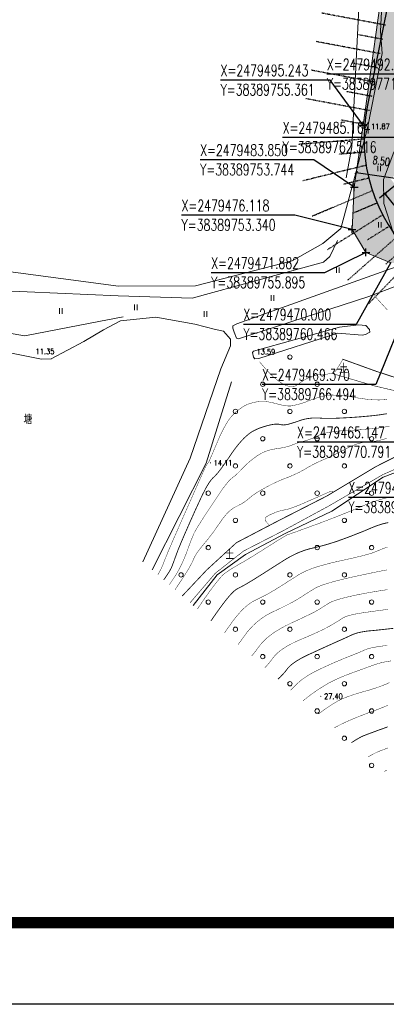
# Model space of a CAD drawing. Header units: millimetres. Extents: x 38389465 to 38395088, y 2473666 to 2480744.
# Tile 65 of 256: x 38389692 to 38389760, y 2479334 to 2479515. Entities that reach past the tile are written whole.
import ezdxf
from ezdxf.enums import TextEntityAlignment as Align

# ---------------------------------------------------------------- set-up
doc = ezdxf.new("R2010")
doc.units = ezdxf.units.MM
doc.header["$LTSCALE"] = 2
for name, pattern in [('CENTER2', [1.125, 0.75, -0.125, 0.125, -0.125]), ('DOTE', [2.42, 2, -0.2, 0.02, -0.2]), ('X2', [10, 8, -2])]:
    doc.linetypes.add(name, pattern=pattern)
doc.layers.get('0').update_dxf_attribs({"linetype": 'CONTINUOUS', "lineweight": 9})
doc.layers.get('Defpoints').update_dxf_attribs({"linetype": 'CONTINUOUS', "lineweight": 9})
for name, color, linetype in [('DIM_COOR', 3, 'CONTINUOUS'), ('GCD', 251, 'CONTINUOUS'), ('PUB_DIM', 3, 'CONTINUOUS'), ('PUB_TEXT', 7, 'CONTINUOUS'), ('PUB_TITLE', 4, 'CONTINUOUS'), ('w-场地台阶', 13, 'DOTE'), ('路面铺装', 143, 'CENTER2'), ('远期红线', 30, 'CONTINUOUS')]:
    doc.layers.add(name, color=color, linetype=linetype)
for name, color, linetype, lineweight in [('下沉式地面绿化', 80, 'CONTINUOUS', 9), ('地形图', 251, 'CONTINUOUS', 9), ('普通绿地填充', 114, 'CONTINUOUS', 9)]:
    doc.layers.add(name, color=color, linetype=linetype, lineweight=lineweight)
doc.styles.add('_TCH_DIM', font='SIMPLEX', dxfattribs={"bigfont": 'GBCBIG'})
doc.styles.add('_TCH_DIM_T3', font='SIMPLEX', dxfattribs={"width": 0.705882, "bigfont": 'GBCBIG'})
doc.styles.add('HZ', font='txt.shx', dxfattribs={"width": 0.8, "bigfont": 'hztxt.shx'})
doc.styles.add('正等线体', font='rs.shx', dxfattribs={"bigfont": 'hztxt.shx'})
doc.linetypes.add('10421', pattern='A,2,[150,AAA.SHX,S=1,R=0,X=0,Y=1],1e-11', length=2)
doc.linetypes.add('833', pattern='A,2,[150,AAA.SHX,S=0.8,R=0,X=0,Y=0.8],2,[150,AAA.SHX,S=2,R=0,X=0,Y=2],1e-11', length=4)
doc.dimstyles.new('_TCH_ARCH_M_M&&1', dxfattribs={"dimtxt": 1.4875, "dimasz": 0.5, "dimexe": 1.25, "dimexo": 1.5, "dimgap": 0.63125, "dimtad": 1, "dimzin": 0, "dimdsep": 46, "dimtxsty": '_TCH_DIM_T3', "dimblk": 'ARCHTICK', "dimcen": 0.09, "dimclrt": 7, "dimazin": 2, "dimtfac": 1, "dimtdec": 0, "dimtix": 1, "dimtmove": 2, "dimatfit": 3, "dimfxl": 0, "dimtolj": 1, "dimtzin": 0, "dimarcsym": 0})

# ---------------------------------------------------------------- blocks, each defined once
blk = doc.blocks.new('gc326')
blk.add_circle((0, 0), 0.8)
blk = doc.blocks.new('gc121')
for p, q in [((-0.5, -1), (-0.5, 1)), ((0.5, -1), (0.5, 1))]:
    blk.add_line(p, q)
blk = doc.blocks.new('GC200')
at = {"linetype": 'Continuous', "const_width": 0.2, "flags": 128}
blk.add_lwpolyline([(-0.1, 0, 1), (0.1, 0, 1)], format="xyb", close=True, dxfattribs=at)
blk = doc.blocks.new('D地块地形图')
at = {"layer": '地形图', "linetype": '10421', "flags": 128}
for points in [[(-507.93, -223.1), (-507.92, -223.06), (-508.21, -218.94), (-507.68, -208.14), (-507.68, -208.14), (-507.68, -208.14), (-508.67, -197.17), (-509.07, -196.51), (-512.8, -191.04), (-520.58, -182.78), (-526.69, -179.12), (-526.69, -179.12), (-528.67, -178.17), (-534.5, -175.61), (-539.74, -175.02), (-558.83, -172.49), (-558.83, -172.49), (-558.83, -172.49), (-560.33, -172.28), (-561.64, -172.29), (-562.94, -172.57), (-572.24, -177.33), (-577.76, -179.76), (-578.29, -180.14), (-578.98, -180.64), (-591.98, -192.62), (-592.42, -192.94), (-603.73, -197.62), (-614.41, -202.25), (-627.93, -206.77), (-644.42, -209.62)], [(-607.61, -268.05), (-607.15, -267.47), (-606.63, -265.64), (-607.32, -263.49), (-607.13, -263.08), (-577.48, -262.96), (-556.34, -265.77), (-542.18, -265.71), (-524.43, -261.16), (-518.79, -257.98), (-515.5, -255.19), (-512.77, -244.97), (-510.55, -236.46), (-507.92, -223.06)], [(-503.65, -223.8), (-503.64, -229.12), (-503.22, -236.67), (-505.75, -241.16), (-507.66, -246.22), (-507.59, -250.62), (-505.81, -256.13), (-501.06, -260.72)], [(-606.63, -265.64), (-592.68, -265.42), (-588.15, -266.26), (-578.76, -266.57), (-556.4, -267.54), (-542.81, -268.02), (-518.67, -261.38), (-517.52, -260.34), (-516.12, -257.39)], [(-555.47, -271.44), (-561.52, -272.58), (-573.54, -274.94), (-586.2, -272.76), (-597.39, -272.82), (-601.52, -273.34)], [(-551.89, -316.39), (-543.14, -297.4), (-537.53, -280.97), (-535.75, -276.74), (-535.75, -275.53), (-537.05, -274.08), (-538.51, -273.74), (-542.32, -272.77), (-549.46, -271.47), (-555.98, -272.15), (-559.06, -273.83), (-562.7, -275.98), (-568.67, -279.15), (-570.45, -279.22), (-587.61, -275.77), (-590.23, -275.73), (-597.6, -275.73), (-598.72, -275.76)], [(-550.15, -317.9), (-540.23, -298.28), (-535.55, -283.35)], [(-507.75, -300.87), (-502.39, -298.87), (-495.63, -296.6), (-488.7, -296.85), (-480.53, -297.63), (-473.68, -298.79), (-459.91, -298.4), (-451.05, -297.59), (-434.7, -301.5), (-424.08, -303.49), (-419.66, -303.78), (-416.16, -305.27), (-412.52, -308.92), (-407.38, -315.17), (-402.95, -320.71)], [(-542.63, -324.42), (-538.22, -318.81), (-532.98, -315.07), (-525.74, -311.2), (-517.15, -307.11), (-507.75, -300.87)]]:
    blk.add_lwpolyline(points, dxfattribs=at)
at = {"layer": '地形图', "linetype": '833', "flags": 128}
for points in [[(-501.06, -260.72), (-511.52, -264.43), (-534.58, -272.7), (-535.31, -273.08)], [(-535.31, -273.08), (-535.31, -273.52), (-535.11, -274.26), (-534.69, -275.34), (-534.28, -275.47), (-510.36, -267.66), (-499.49, -263.55)]]:
    blk.add_lwpolyline(points, dxfattribs=at)
at = {"layer": '地形图', "linetype": 'Continuous', "flags": 128}
for points, const_width in [([(-509.53, -267.34), (-508.59, -268.37), (-507.74, -269.3), (-506.98, -270.13)], 0.075), ([(-515.19, -279.15), (-515.18, -279.18), (-515.18, -279.23), (-515.2, -279.3), (-515.24, -279.39), (-515.3, -279.5), (-515.37, -279.63), (-515.46, -279.78), (-515.56, -279.96), (-515.67, -280.14), (-515.78, -280.32), (-515.89, -280.49), (-516, -280.67), (-516.11, -280.83), (-516.22, -281), (-516.32, -281.16), (-516.43, -281.32), (-516.56, -281.46), (-516.75, -281.59), (-516.99, -281.71), (-517.29, -281.8), (-517.64, -281.88), (-518.04, -281.94), (-518.5, -281.99), (-519.02, -282.02), (-519.56, -282.06), (-520.1, -282.16), (-520.64, -282.31), (-521.19, -282.51), (-521.74, -282.77), (-522.29, -283.07), (-522.84, -283.43), (-523.39, -283.84), (-523.98, -284.16), (-524.65, -284.24), (-525.41, -284.08), (-526.25, -283.68), (-527.17, -283.05), (-528.17, -282.17), (-529.25, -281.06), (-530.41, -279.7)], 0.075), ([(-516.67, -281.96), (-509.24, -284.13), (-501.47, -285.94), (-494.16, -289.14), (-487.52, -293.78)], 0.1), ([(-549.12, -318.78), (-549.11, -318.77), (-548.89, -318.4), (-548.68, -318.02), (-548.49, -317.65), (-548.32, -317.27), (-548.16, -316.89), (-548.01, -316.52), (-547.83, -316.03), (-547.55, -315.35), (-547.18, -314.45), (-546.71, -313.36), (-546.15, -312.05), (-545.49, -310.55), (-544.74, -308.83), (-543.89, -306.91), (-543.05, -305.02), (-542.32, -303.37), (-541.7, -301.96), (-541.18, -300.81), (-540.78, -299.9), (-540.48, -299.24), (-540.29, -298.83), (-540.21, -298.66), (-540.18, -298.62), (-540.15, -298.58), (-540.12, -298.54), (-540.09, -298.51), (-540.07, -298.47), (-540.04, -298.44), (-540.01, -298.41), (-539.98, -298.37), (-539.95, -298.34), (-539.92, -298.31), (-539.9, -298.27), (-539.87, -298.23), (-539.84, -298.19), (-539.81, -298.14), (-539.78, -298.09), (-539.74, -298.04), (-539.69, -297.93), (-539.59, -297.72), (-539.45, -297.39), (-539.26, -296.96), (-539.03, -296.43), (-538.76, -295.78), (-538.44, -295.03), (-538.07, -294.17), (-537.69, -293.29), (-537.31, -292.49), (-536.94, -291.77), (-536.57, -291.12), (-536.22, -290.54), (-535.86, -290.04), (-535.52, -289.62), (-535.18, -289.27), (-534.85, -288.97), (-534.53, -288.7), (-534.21, -288.45), (-533.91, -288.22), (-533.62, -288.02), (-533.34, -287.85), (-533.07, -287.7), (-532.8, -287.57), (-532.54, -287.46), (-532.27, -287.37), (-532, -287.28), (-531.71, -287.2), (-531.42, -287.13), (-531.13, -287.07), (-530.82, -287.02), (-530.51, -286.98), (-530.18, -286.95), (-529.83, -286.95), (-529.46, -286.97), (-529.07, -287.01), (-528.65, -287.07), (-528.22, -287.16), (-527.76, -287.26), (-527.27, -287.39), (-526.8, -287.52), (-526.36, -287.62), (-525.95, -287.7), (-525.57, -287.76), (-525.24, -287.79), (-524.93, -287.8), (-524.66, -287.79), (-524.42, -287.75), (-524.21, -287.7), (-524, -287.65), (-523.8, -287.6), (-523.61, -287.56), (-523.43, -287.51), (-523.25, -287.47), (-523.08, -287.42), (-522.93, -287.38), (-522.76, -287.33), (-522.58, -287.27), (-522.37, -287.21), (-522.14, -287.13), (-521.9, -287.04), (-521.63, -286.93), (-521.34, -286.82), (-521.03, -286.7), (-520.71, -286.58), (-520.39, -286.46), (-520.06, -286.35), (-519.72, -286.24), (-519.38, -286.14), (-519.04, -286.05), (-518.69, -285.96), (-518.33, -285.88), (-517.94, -285.81), (-517.47, -285.78), (-516.92, -285.78), (-516.3, -285.8), (-515.61, -285.86), (-514.84, -285.95), (-513.99, -286.06), (-513.07, -286.21), (-512.14, -286.36), (-511.28, -286.48), (-510.48, -286.58), (-509.75, -286.64), (-509.08, -286.68), (-508.47, -286.69), (-507.93, -286.67), (-507.46, -286.63), (-507.01, -286.56)], 0.075), ([(-548.04, -319.73), (-547.87, -319.5), (-547.69, -319.23), (-547.53, -318.99), (-547.37, -318.77), (-547.24, -318.57), (-547.11, -318.37), (-546.99, -318.17), (-546.87, -317.97), (-546.77, -317.77), (-546.66, -317.57), (-546.57, -317.36), (-546.48, -317.16), (-546.4, -316.95), (-546.32, -316.73), (-546.23, -316.5), (-546.14, -316.25), (-546.05, -315.99), (-545.95, -315.72), (-545.84, -315.43), (-545.74, -315.13), (-545.62, -314.82), (-545.48, -314.45), (-545.3, -313.98), (-545.06, -313.41), (-544.78, -312.74), (-544.45, -311.97), (-544.08, -311.1), (-543.65, -310.13), (-543.18, -309.05), (-542.7, -307.98), (-542.26, -306.99), (-541.85, -306.1), (-541.48, -305.31), (-541.15, -304.6), (-540.86, -303.99), (-540.59, -303.47), (-540.37, -303.04), (-540.17, -302.67), (-539.97, -302.34), (-539.78, -302.03), (-539.6, -301.76), (-539.43, -301.52), (-539.26, -301.3), (-539.1, -301.12), (-538.95, -300.97), (-538.8, -300.83), (-538.65, -300.68), (-538.49, -300.52), (-538.34, -300.35), (-538.18, -300.17), (-538.02, -299.98), (-537.86, -299.78), (-537.69, -299.57), (-537.52, -299.34), (-537.33, -299.09), (-537.13, -298.8), (-536.91, -298.49), (-536.67, -298.15), (-536.42, -297.79), (-536.15, -297.39), (-535.86, -296.97), (-535.57, -296.54), (-535.29, -296.13), (-535.01, -295.75), (-534.73, -295.38), (-534.46, -295.03), (-534.19, -294.7), (-533.92, -294.4), (-533.67, -294.11), (-533.41, -293.84), (-533.16, -293.59), (-532.9, -293.35), (-532.65, -293.14), (-532.4, -292.93), (-532.15, -292.75), (-531.91, -292.58), (-531.66, -292.43), (-531.4, -292.29), (-531.13, -292.16), (-530.83, -292.02), (-530.52, -291.89), (-530.18, -291.77), (-529.83, -291.65), (-529.45, -291.53), (-529.06, -291.42), (-528.67, -291.32), (-528.3, -291.24), (-527.97, -291.18), (-527.66, -291.14), (-527.38, -291.12), (-527.13, -291.12), (-526.9, -291.14), (-526.71, -291.18), (-526.52, -291.23), (-526.32, -291.25), (-526.11, -291.27), (-525.89, -291.26), (-525.66, -291.24), (-525.42, -291.2), (-525.17, -291.15), (-524.91, -291.08), (-524.64, -291), (-524.39, -290.92), (-524.14, -290.84), (-523.9, -290.77), (-523.67, -290.69), (-523.44, -290.61), (-523.22, -290.54), (-523.01, -290.46), (-522.8, -290.39), (-522.59, -290.32), (-522.37, -290.26), (-522.14, -290.21), (-521.9, -290.16), (-521.66, -290.12), (-521.42, -290.08), (-521.16, -290.05), (-520.91, -290.02), (-520.65, -290), (-520.4, -289.99), (-520.14, -289.99), (-519.88, -289.99), (-519.63, -290), (-519.37, -290.01), (-519.11, -290.03), (-518.82, -290.06), (-518.46, -290.07), (-518.03, -290.07), (-517.53, -290.07), (-516.96, -290.06), (-516.32, -290.04), (-515.61, -290.01), (-514.84, -289.97), (-514.04, -289.93), (-513.25, -289.88), (-512.49, -289.82), (-511.75, -289.77), (-511.03, -289.7), (-510.32, -289.64), (-509.64, -289.57), (-508.98, -289.49), (-508.33, -289.41), (-507.68, -289.31), (-507.05, -289.21)], 0.15), ([(-546.99, -320.63), (-546.73, -320.24), (-546.37, -319.7), (-546, -319.14), (-545.65, -318.57), (-545.32, -318), (-545.01, -317.42), (-544.72, -316.83), (-544.45, -316.23), (-544.19, -315.63), (-543.95, -315.03), (-543.74, -314.45), (-543.55, -313.95), (-543.39, -313.51), (-543.25, -313.14), (-543.14, -312.84), (-543.05, -312.6), (-542.99, -312.44), (-542.95, -312.34), (-542.92, -312.27), (-542.89, -312.17), (-542.84, -312.06), (-542.78, -311.92), (-542.72, -311.77), (-542.64, -311.6), (-542.56, -311.41), (-542.47, -311.19), (-542.34, -310.93), (-542.14, -310.57), (-541.88, -310.13), (-541.56, -309.61), (-541.17, -308.99), (-540.72, -308.29), (-540.2, -307.5), (-539.62, -306.63), (-539.05, -305.77), (-538.55, -305.02), (-538.13, -304.39), (-537.78, -303.87), (-537.51, -303.46), (-537.31, -303.17), (-537.19, -302.99), (-537.15, -302.93), (-537.13, -302.91), (-537.1, -302.86), (-537.04, -302.8), (-536.97, -302.7), (-536.88, -302.59), (-536.77, -302.45), (-536.65, -302.28), (-536.5, -302.09), (-536.35, -301.9), (-536.19, -301.71), (-536.03, -301.54), (-535.87, -301.37), (-535.71, -301.22), (-535.55, -301.08), (-535.39, -300.94), (-535.23, -300.82), (-535.06, -300.69), (-534.88, -300.55), (-534.69, -300.38), (-534.49, -300.2), (-534.28, -300), (-534.06, -299.77), (-533.83, -299.53), (-533.59, -299.28), (-533.34, -299.01), (-533.06, -298.74), (-532.77, -298.46), (-532.47, -298.19), (-532.14, -297.91), (-531.79, -297.63), (-531.43, -297.35), (-531.05, -297.07), (-530.65, -296.8), (-530.24, -296.56), (-529.82, -296.34), (-529.38, -296.15), (-528.93, -295.99), (-528.46, -295.85), (-527.98, -295.75), (-527.49, -295.66), (-527.01, -295.59), (-526.56, -295.52), (-526.14, -295.44), (-525.75, -295.36), (-525.4, -295.27), (-525.08, -295.18), (-524.79, -295.09), (-524.53, -294.99), (-524.29, -294.89), (-524.03, -294.79), (-523.76, -294.7), (-523.47, -294.6), (-523.17, -294.5), (-522.85, -294.41), (-522.52, -294.31), (-522.18, -294.22), (-521.83, -294.12), (-521.49, -294.01), (-521.15, -293.89), (-520.81, -293.77), (-520.48, -293.63), (-520.16, -293.48), (-519.84, -293.33), (-519.52, -293.16), (-519.15, -293), (-518.67, -292.85), (-518.08, -292.71), (-517.38, -292.59), (-516.57, -292.48), (-515.65, -292.38), (-514.62, -292.3), (-513.48, -292.23), (-512.32, -292.17), (-511.25, -292.1), (-510.26, -292.01), (-509.35, -291.93), (-508.53, -291.83), (-507.78, -291.72), (-507.12, -291.61), (-506.54, -291.48)], 0.075), ([(-507.09, -293.73), (-507.49, -293.85), (-507.88, -293.96), (-508.29, -294.07), (-508.69, -294.16), (-509.1, -294.24), (-509.51, -294.31), (-509.92, -294.36), (-510.34, -294.4), (-510.76, -294.43), (-511.19, -294.46), (-511.63, -294.53), (-512.08, -294.64), (-512.55, -294.77), (-513.03, -294.94), (-513.52, -295.14), (-514.02, -295.38), (-514.53, -295.64), (-515.05, -295.92), (-515.56, -296.19), (-516.07, -296.44), (-516.57, -296.69), (-517.07, -296.93), (-517.56, -297.15), (-518.04, -297.37), (-518.52, -297.58), (-519, -297.78), (-519.46, -297.99), (-519.91, -298.2), (-520.36, -298.42), (-520.79, -298.65), (-521.22, -298.88), (-521.64, -299.11), (-522.04, -299.35), (-522.45, -299.59), (-522.87, -299.82), (-523.3, -300.04), (-523.74, -300.25), (-524.19, -300.46), (-524.65, -300.66), (-525.11, -300.85), (-525.59, -301.04), (-526.08, -301.22), (-526.56, -301.42), (-527.04, -301.63), (-527.53, -301.85), (-528.01, -302.08), (-528.49, -302.32), (-528.97, -302.57), (-529.45, -302.84), (-529.91, -303.1), (-530.34, -303.35), (-530.73, -303.58), (-531.08, -303.8), (-531.39, -304.01), (-531.67, -304.2), (-531.91, -304.38), (-532.11, -304.54), (-532.28, -304.69), (-532.45, -304.83), (-532.6, -304.95), (-532.74, -305.07), (-532.87, -305.17), (-532.99, -305.26), (-533.1, -305.35), (-533.19, -305.41), (-533.29, -305.48), (-533.43, -305.57), (-533.6, -305.66), (-533.79, -305.77), (-534.02, -305.9), (-534.28, -306.04), (-534.57, -306.19), (-534.9, -306.35), (-535.24, -306.54), (-535.58, -306.78), (-535.92, -307.06), (-536.27, -307.39), (-536.61, -307.77), (-536.96, -308.19), (-537.32, -308.65), (-537.67, -309.17), (-538.03, -309.69), (-538.39, -310.21), (-538.75, -310.72), (-539.12, -311.22), (-539.5, -311.71), (-539.87, -312.2), (-540.26, -312.67), (-540.64, -313.13), (-541.01, -313.58), (-541.35, -314), (-541.65, -314.4), (-541.91, -314.77), (-542.14, -315.13), (-542.33, -315.46), (-542.48, -315.77), (-542.6, -316.05), (-542.73, -316.35), (-542.9, -316.71), (-543.13, -317.12), (-543.4, -317.59), (-543.72, -318.12), (-544.08, -318.7), (-544.5, -319.34), (-544.96, -320.04), (-545.42, -320.73), (-545.82, -321.36), (-545.94, -321.55)], 0.075), ([(-543.19, -323.93), (-538.54, -318.5), (-533.37, -314.43), (-525.98, -310.64), (-517.72, -306.16), (-507.82, -300.41), (-502.42, -298.03), (-495.45, -296.23), (-488.2, -296.37), (-480.57, -297.12), (-472.44, -297.49), (-460.67, -296.97), (-451.02, -296.58), (-434.68, -299.8), (-423.98, -301.81), (-415.05, -303.99)], 0.1), ([(-516.85, -303.64), (-516.91, -303.58), (-516.97, -303.52), (-517.04, -303.48), (-517.11, -303.46), (-517.19, -303.45), (-517.28, -303.45), (-517.37, -303.47), (-517.46, -303.5), (-517.57, -303.55), (-517.71, -303.61), (-517.88, -303.68), (-518.08, -303.77), (-518.3, -303.86), (-518.55, -303.97), (-518.83, -304.1), (-519.14, -304.24), (-519.47, -304.39), (-519.83, -304.55), (-520.23, -304.72), (-520.65, -304.91), (-521.1, -305.1), (-521.58, -305.31), (-522.08, -305.53), (-522.62, -305.76), (-523.15, -305.99), (-523.64, -306.19), (-524.1, -306.36), (-524.51, -306.51), (-524.89, -306.64), (-525.24, -306.74), (-525.54, -306.82), (-525.8, -306.87), (-526.05, -306.91), (-526.29, -306.96), (-526.52, -307.01), (-526.75, -307.08), (-526.98, -307.14), (-527.2, -307.22), (-527.42, -307.3), (-527.63, -307.38), (-527.83, -307.47), (-528.02, -307.55), (-528.18, -307.62), (-528.32, -307.68), (-528.45, -307.74), (-528.56, -307.79), (-528.64, -307.84), (-528.71, -307.88), (-528.77, -307.91), (-528.83, -307.95), (-528.89, -307.99), (-528.95, -308.02), (-529.02, -308.06), (-529.08, -308.1), (-529.15, -308.14), (-529.22, -308.17), (-529.28, -308.21), (-529.33, -308.26), (-529.37, -308.32), (-529.4, -308.38), (-529.42, -308.44), (-529.42, -308.51), (-529.42, -308.59), (-529.4, -308.68), (-529.37, -308.77), (-529.32, -308.87), (-529.26, -308.97), (-529.18, -309.08), (-529.09, -309.19), (-528.98, -309.3), (-528.86, -309.43), (-528.71, -309.55)], 0.075), ([(-506.38, -304.52), (-507.14, -304.68), (-507.96, -304.88), (-508.83, -305.15), (-509.76, -305.47), (-510.74, -305.84), (-511.78, -306.27), (-512.85, -306.72), (-513.93, -307.17), (-515.02, -307.61), (-516.11, -308.05), (-517.21, -308.48), (-518.32, -308.9), (-519.43, -309.32), (-520.56, -309.74), (-521.62, -310.12), (-522.54, -310.46), (-523.34, -310.75), (-524, -310.99), (-524.52, -311.17), (-524.92, -311.31), (-525.17, -311.4), (-525.3, -311.44), (-525.41, -311.48), (-525.61, -311.59), (-525.9, -311.76), (-526.29, -312), (-526.78, -312.3), (-527.36, -312.66), (-528.04, -313.09), (-528.81, -313.58), (-529.61, -314.08), (-530.35, -314.56), (-531.06, -314.99), (-531.71, -315.4), (-532.32, -315.77), (-532.88, -316.1), (-533.39, -316.4), (-533.86, -316.67), (-534.3, -316.92), (-534.71, -317.16), (-535.1, -317.39), (-535.47, -317.62), (-535.82, -317.84), (-536.15, -318.05), (-536.45, -318.26), (-536.74, -318.46), (-537.05, -318.72), (-537.42, -319.1), (-537.86, -319.6), (-538.37, -320.23), (-538.95, -320.97), (-539.59, -321.84), (-540.3, -322.83), (-541.07, -323.94), (-541.83, -325.04), (-541.86, -325.08)], 0.075), ([(-506.76, -309.2), (-507.35, -309.32), (-507.94, -309.47), (-508.56, -309.67), (-509.19, -309.89), (-509.83, -310.15), (-510.49, -310.43), (-511.15, -310.71), (-511.82, -310.98), (-512.49, -311.24), (-513.16, -311.51), (-513.84, -311.77), (-514.53, -312.03), (-515.22, -312.28), (-515.91, -312.53), (-516.6, -312.76), (-517.28, -312.98), (-517.96, -313.19), (-518.64, -313.38), (-519.32, -313.56), (-519.99, -313.73), (-520.66, -313.88), (-521.33, -314.04), (-522, -314.24), (-522.67, -314.48), (-523.35, -314.75), (-524.02, -315.06), (-524.69, -315.4), (-525.37, -315.78), (-526.04, -316.19), (-526.71, -316.62), (-527.37, -317.04), (-528.01, -317.44), (-528.63, -317.84), (-529.24, -318.23), (-529.83, -318.61), (-530.41, -318.97), (-530.98, -319.33), (-531.52, -319.67), (-532.03, -319.98), (-532.51, -320.27), (-532.95, -320.53), (-533.37, -320.76), (-533.75, -320.97), (-534.1, -321.15), (-534.41, -321.3), (-534.74, -321.5), (-535.12, -321.8), (-535.55, -322.22), (-536.03, -322.75), (-536.56, -323.39), (-537.14, -324.14), (-537.78, -325.01), (-538.47, -325.98), (-539.15, -326.96), (-539.36, -327.26)], 0.15), ([(-506.96, -313.73), (-507.18, -313.79), (-507.41, -313.86), (-507.65, -313.94), (-507.88, -314.04), (-508.13, -314.14), (-508.37, -314.24), (-508.62, -314.34), (-508.87, -314.44), (-509.12, -314.54), (-509.37, -314.64), (-509.62, -314.73), (-509.88, -314.83), (-510.2, -314.93), (-510.65, -315.06), (-511.22, -315.21), (-511.93, -315.39), (-512.76, -315.59), (-513.72, -315.81), (-514.81, -316.05), (-516.02, -316.32), (-517.26, -316.61), (-518.4, -316.9), (-519.44, -317.2), (-520.4, -317.5), (-521.26, -317.82), (-522.02, -318.14), (-522.7, -318.47), (-523.28, -318.8), (-523.81, -319.14), (-524.32, -319.47), (-524.83, -319.79), (-525.32, -320.1), (-525.8, -320.41), (-526.27, -320.71), (-526.73, -321), (-527.17, -321.28), (-527.62, -321.56), (-528.08, -321.83), (-528.56, -322.11), (-529.05, -322.38), (-529.56, -322.64), (-530.08, -322.91), (-530.61, -323.17), (-531.16, -323.43), (-531.73, -323.73), (-532.29, -324.1), (-532.87, -324.56), (-533.45, -325.09), (-534.05, -325.71), (-534.64, -326.4), (-535.25, -327.17), (-535.86, -328.03), (-536.46, -328.88), (-536.86, -329.42)], 0.075), ([(-507.1, -317.9), (-507.79, -318.03), (-508.61, -318.19), (-509.57, -318.39), (-510.66, -318.62), (-511.89, -318.88), (-513.25, -319.17), (-514.61, -319.48), (-515.84, -319.78), (-516.94, -320.07), (-517.91, -320.36), (-518.76, -320.63), (-519.47, -320.9), (-520.06, -321.16), (-520.51, -321.42), (-520.9, -321.66), (-521.28, -321.9), (-521.65, -322.14), (-522.01, -322.37), (-522.36, -322.59), (-522.7, -322.81), (-523.04, -323.02), (-523.37, -323.23), (-523.72, -323.45), (-524.13, -323.68), (-524.61, -323.94), (-525.15, -324.22), (-525.75, -324.52), (-526.41, -324.85), (-527.13, -325.19), (-527.92, -325.56), (-528.71, -325.96), (-529.47, -326.4), (-530.19, -326.9), (-530.88, -327.44), (-531.53, -328.03), (-532.14, -328.66), (-532.72, -329.34), (-533.25, -330.07), (-533.78, -330.81), (-534.31, -331.51), (-534.37, -331.59)], 0.075), ([(-506.97, -321.52), (-508.1, -321.69), (-509.19, -321.86), (-510.23, -322.04), (-511.24, -322.22), (-512.21, -322.41), (-513.13, -322.6), (-514, -322.8), (-514.78, -322.99), (-515.48, -323.17), (-516.1, -323.36), (-516.63, -323.53), (-517.08, -323.7), (-517.46, -323.87), (-517.75, -324.03), (-517.99, -324.19), (-518.23, -324.34), (-518.47, -324.49), (-518.7, -324.63), (-518.92, -324.78), (-519.14, -324.92), (-519.35, -325.05), (-519.56, -325.18), (-519.82, -325.33), (-520.18, -325.53), (-520.66, -325.78), (-521.24, -326.07), (-521.94, -326.4), (-522.74, -326.78), (-523.65, -327.21), (-524.67, -327.68), (-525.7, -328.19), (-526.65, -328.7), (-527.52, -329.23), (-528.31, -329.78), (-529.01, -330.34), (-529.64, -330.92), (-530.18, -331.51), (-530.65, -332.12), (-531.09, -332.73), (-531.58, -333.35), (-531.9, -333.73)], 0.075), ([(-506.84, -325.13), (-508.41, -325.34), (-509.76, -325.52), (-510.89, -325.68), (-511.82, -325.82), (-512.52, -325.94), (-513.02, -326.03), (-513.38, -326.12), (-513.72, -326.2), (-514.01, -326.28), (-514.28, -326.35), (-514.51, -326.43), (-514.7, -326.5), (-514.86, -326.57), (-514.98, -326.64), (-515.11, -326.72), (-515.28, -326.83), (-515.49, -326.96), (-515.74, -327.11), (-516.03, -327.29), (-516.37, -327.49), (-516.75, -327.72), (-517.17, -327.97), (-517.64, -328.25), (-518.19, -328.54), (-518.79, -328.85), (-519.47, -329.18), (-520.21, -329.52), (-521.02, -329.88), (-521.89, -330.26), (-522.84, -330.65), (-523.77, -331.06), (-524.62, -331.48), (-525.4, -331.9), (-526.09, -332.34), (-526.7, -332.78), (-527.23, -333.23), (-527.68, -333.69), (-528.04, -334.16), (-528.41, -334.65), (-528.85, -335.19), (-529.36, -335.76), (-529.45, -335.85)], 0.075), ([(-505.88, -328.63), (-507.19, -328.77), (-508.29, -328.89), (-509.19, -328.99), (-509.87, -329.05), (-510.44, -329.1), (-510.97, -329.17), (-511.47, -329.25), (-511.94, -329.34), (-512.36, -329.44), (-512.76, -329.55), (-513.12, -329.68), (-513.45, -329.82), (-513.76, -329.96), (-514.1, -330.12), (-514.45, -330.28), (-514.83, -330.45), (-515.22, -330.63), (-515.63, -330.81), (-516.06, -331), (-516.51, -331.2), (-516.99, -331.42), (-517.5, -331.65), (-518.06, -331.9), (-518.65, -332.17), (-519.29, -332.46), (-519.96, -332.77), (-520.67, -333.1), (-521.43, -333.44), (-522.16, -333.8), (-522.84, -334.15), (-523.44, -334.5), (-523.97, -334.85), (-524.44, -335.19), (-524.84, -335.53), (-525.17, -335.87), (-525.44, -336.21), (-525.72, -336.58), (-526.12, -337.03), (-526.62, -337.55), (-527.03, -337.95)], 0.15), ([(-506.96, -331.75), (-508.4, -331.94), (-509.54, -332.13), (-510.36, -332.31), (-510.88, -332.48), (-511.25, -332.65), (-511.62, -332.82), (-512.01, -332.99), (-512.41, -333.16), (-512.82, -333.32), (-513.24, -333.49), (-513.67, -333.66), (-514.11, -333.83), (-514.58, -334.02), (-515.09, -334.22), (-515.64, -334.46), (-516.25, -334.71), (-516.89, -334.99), (-517.58, -335.3), (-518.31, -335.63), (-519.09, -335.99), (-519.86, -336.36), (-520.58, -336.73), (-521.24, -337.11), (-521.85, -337.48), (-522.4, -337.85), (-522.89, -338.23), (-523.33, -338.61), (-523.72, -338.99), (-524.1, -339.38), (-524.55, -339.81), (-524.72, -339.96)], 0.075), ([(-506.31, -334.6), (-507.36, -334.78), (-508.21, -334.97), (-508.86, -335.15), (-509.42, -335.35), (-510, -335.55), (-510.6, -335.77), (-511.21, -335.99), (-511.84, -336.22), (-512.49, -336.45), (-513.15, -336.7), (-513.84, -336.95), (-514.51, -337.21), (-515.16, -337.47), (-515.77, -337.73), (-516.35, -337.99), (-516.9, -338.25), (-517.41, -338.51), (-517.89, -338.77), (-518.34, -339.03), (-518.77, -339.29), (-519.2, -339.56), (-519.61, -339.83), (-520.03, -340.11), (-520.43, -340.39), (-520.83, -340.68), (-521.23, -340.97), (-521.62, -341.27), (-522.02, -341.59), (-522.45, -341.92)], 0.075), ([(-506.59, -338.59), (-507.17, -338.86), (-507.82, -339.12), (-508.52, -339.38), (-509.28, -339.64), (-510.11, -339.9), (-510.99, -340.15), (-511.87, -340.4), (-512.69, -340.65), (-513.43, -340.89), (-514.12, -341.13), (-514.73, -341.36), (-515.28, -341.59), (-515.76, -341.82), (-516.18, -342.04), (-516.58, -342.27), (-517.01, -342.54), (-517.48, -342.85), (-517.99, -343.19), (-518.53, -343.56), (-519.11, -343.97), (-519.64, -344.36)], 0.075), ([(-506.83, -342.74), (-507.69, -343.09), (-508.59, -343.45), (-509.55, -343.81), (-510.51, -344.16), (-511.42, -344.51), (-512.28, -344.85), (-513.1, -345.18), (-513.87, -345.51), (-514.59, -345.83), (-515.27, -346.15), (-515.89, -346.46), (-516.52, -346.78), (-516.72, -346.89)], 0.075), ([(-506.9, -346.71), (-507.63, -346.98), (-508.31, -347.22), (-508.94, -347.45), (-509.52, -347.67), (-510.05, -347.86), (-510.53, -348.04), (-510.96, -348.21), (-511.34, -348.35), (-511.75, -348.54), (-512.27, -348.82), (-512.89, -349.19), (-513.57, -349.63)], 0.15), ([(-506.83, -350.57), (-507.33, -350.76), (-507.83, -350.95), (-508.32, -351.14), (-508.84, -351.35), (-509.39, -351.62), (-509.97, -351.93), (-510.54, -352.26)], 0.075), ([(-507.05, -354.67), (-507.5, -354.89)], 0.075)]:
    blk.add_lwpolyline(points, dxfattribs=dict(at, const_width=const_width))
at = {"layer": '地形图', "linetype": '10421', "flags": 128}
blk.add_lwpolyline([(-531.51, -278.82), (-531.7, -277.97), (-531.56, -277.71), (-515.72, -273.3), (-512.23, -272.91), (-510.89, -273), (-510.21, -273.76), (-510.2, -274.23), (-511, -274.68), (-511.59, -274.76), (-516.04, -274.43), (-530.59, -279.05), (-531.32, -279.12)], close=True, dxfattribs=at)
at = {"layer": '地形图', "linetype": 'X2', "const_width": 0.15, "flags": 128}
for points in [[(-481.31, -294.65), (-485.5, -292.23), (-494.13, -286.99), (-499.94, -284.38), (-508.96, -281.44), (-515.21, -279.18)], [(-487.52, -293.78), (-495.88, -294.62), (-502.41, -295.58), (-509.08, -298.93), (-518.03, -304.3), (-527.37, -309.07), (-534.67, -312.89), (-540.12, -317.89), (-544.63, -322.69)]]:
    blk.add_lwpolyline(points, dxfattribs=at)
at = {"layer": '地形图', "linetype": 'Continuous'}
ref = blk.add_blockref('GC200', (-510.55, -236.46), dxfattribs=dict(at, xscale=0.5, yscale=0.5, zscale=0.5))
ref.add_attrib('height', '11.87', dxfattribs={"layer": 'GCD', "linetype": 'Continuous', "height": 1, "style": '正等线体', "width": 0.8}).set_placement((-509.95, -236.46), align=Align.MIDDLE_LEFT)
at = {"layer": '地形图', "linetype": 'Continuous', "xscale": 0.5, "yscale": 0.5}
for name, p in [('gc121', (-508.46, -244.17)), ('gc121', (-508.35, -254.53)), ('gc121', (-516.07, -262.86)), ('gc121', (-528.05, -267.97)), ('gc121', (-553.16, -269.67)), ('gc121', (-566.9, -270.34)), ('gc121', (-540.36, -270.91)), ('gc326', (-524.85, -278.8)), ('gc326', (-529.85, -283.8)), ('gc326', (-519.85, -283.8)), ('gc326', (-534.85, -288.8)), ('gc326', (-524.85, -288.8)), ('gc326', (-514.85, -288.8)), ('gc326', (-529.85, -293.8)), ('gc326', (-519.85, -293.8)), ('gc326', (-509.85, -293.8)), ('gc326', (-534.85, -298.8)), ('gc326', (-524.85, -298.8)), ('gc326', (-514.85, -298.8)), ('gc326', (-539.85, -303.8)), ('gc326', (-529.85, -303.8)), ('gc326', (-519.85, -303.8)), ('gc326', (-509.85, -303.8)), ('gc326', (-534.85, -308.8)), ('gc326', (-514.85, -308.8)), ('gc326', (-539.85, -313.8)), ('gc326', (-519.85, -313.8)), ('gc326', (-509.85, -313.8)), ('gc326', (-544.85, -318.8)), ('gc326', (-534.85, -318.8)), ('gc326', (-524.85, -318.8)), ('gc326', (-514.85, -318.8)), ('gc326', (-539.85, -323.8)), ('gc326', (-529.85, -323.8)), ('gc326', (-519.85, -323.8)), ('gc326', (-509.85, -323.8)), ('gc326', (-534.85, -328.8)), ('gc326', (-524.85, -328.8)), ('gc326', (-514.85, -328.8)), ('gc326', (-529.85, -333.8)), ('gc326', (-519.85, -333.8)), ('gc326', (-509.85, -333.8)), ('gc326', (-524.85, -338.8)), ('gc326', (-514.85, -338.8)), ('gc326', (-519.85, -343.8)), ('gc326', (-509.85, -343.8)), ('gc326', (-514.85, -348.8)), ('gc326', (-509.85, -353.8))]:
    blk.add_blockref(name, p, dxfattribs=at)
at = {"layer": '地形图', "linetype": 'Continuous'}
ref = blk.add_blockref('GC200', (-568.67, -279.15), dxfattribs=dict(at, xscale=0.5, yscale=0.5, zscale=0.5))
ref.add_attrib('height', '11.35', dxfattribs={"layer": 'GCD', "linetype": 'Continuous', "height": 1, "style": '正等线体', "width": 0.8}).set_placement((-571.54, -277.77), align=Align.MIDDLE_LEFT)
ref = blk.add_blockref('GC200', (-531.32, -279.12), dxfattribs=dict(at, xscale=0.5, yscale=0.5, zscale=0.5))
ref.add_attrib('height', '13.59', dxfattribs={"layer": 'GCD', "linetype": 'Continuous', "height": 1, "style": '正等线体', "width": 0.8}).set_placement((-530.98, -277.84), align=Align.MIDDLE_LEFT)
ref = blk.add_blockref('GC200', (-539.45, -298.23), dxfattribs=dict(at, xscale=0.5, yscale=0.5, zscale=0.5))
ref.add_attrib('height', '14.11', dxfattribs={"layer": 'GCD', "linetype": 'Continuous', "height": 1, "style": '正等线体', "width": 0.8}).set_placement((-538.85, -298.23), align=Align.MIDDLE_LEFT)
ref = blk.add_blockref('GC200', (-519.18, -341.11), dxfattribs=dict(at, xscale=0.5, yscale=0.5, zscale=0.5))
ref.add_attrib('height', '27.40', dxfattribs={"layer": 'GCD', "linetype": 'Continuous', "height": 1, "style": '正等线体', "width": 0.8}).set_placement((-518.58, -341.11), align=Align.MIDDLE_LEFT)
at = {"layer": '地形图', "linetype": 'Continuous', "style": 'HZ', "width": 0.8}
for p in [(-514.98, -280.81), (-535.89, -315)]:
    blk.add_text('土', height=1.5, dxfattribs=at).set_placement(p, align=Align.MIDDLE)
blk.add_text('塘', height=1.5, rotation=359.9998, dxfattribs=at).set_placement((-572.97, -290.13), align=Align.MIDDLE)
blk = doc.blocks.new('地形图')
at = {"layer": '地形图', "color": 251, "linetype": '10421', "flags": 128}
blk.add_lwpolyline([(38389752.25, 2479485.58), (38389753.29, 2479491.26), (38389755.07, 2479526.49), (38389754.31, 2479534.54), (38389749.14, 2479538.77), (38389743.97, 2479541.27), (38389726.88, 2479545.62), (38389708.45, 2479549.42), (38389688.99, 2479543.22), (38389670.98, 2479529.27), (38389653.68, 2479523.94), (38389628.07, 2479516.96), (38389618.25, 2479516.69)], dxfattribs=at)
blk = doc.blocks.new('$LinePat$填挖边坡')
at = {"color": 0}
for p, q in [((0, 0), (0, -1500)), ((300, 0), (300, -600))]:
    blk.add_line(p, q, dxfattribs=at)
at = {"layer": 'Defpoints', "color": 0}
blk.add_point((600, 0), dxfattribs=at)
blk = doc.blocks.new('dfgdfg221')
at = {"layer": 'w-场地台阶', "linetype": 'ByBlock', "flags": 128}
blk.add_lwpolyline([(-144.63, -16.31), (-153.84, -62.17, 0.255774), (-145.26, -89.67), (-135.37, -99.22, 0.290293), (-119.63, -102.45), (-106.62, -97.51, -0.187554), (-100.09, -97.56), (-74.21, -107.87, 0.100989), (-68.31, -108.93), (-49.02, -108.47, -0.11174), (-42.53, -109.78), (-15.54, -121.88, 0.125007), (-8.27, -123.15), (14.26, -121.44, 0.081333), (18.97, -120.29), (89.62, -90.38, 0.094304), (94.28, -87.27), (94.29, -87.26)], format="xyb", dxfattribs=at)
at = {"layer": 'w-场地台阶', "linetype": 'ByBlock', "yscale": 0.008, "zscale": 0.008}
for p, xscale, rotation in [((-149.5, -41.92), 0.008875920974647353, 259.3395765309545), ((-150.49, -47.15), 0.008875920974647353, 259.3395765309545), ((-151.47, -52.38), 0.008875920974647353, 259.3395765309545), ((-152.46, -57.62), 0.008875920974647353, 259.3395765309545), ((-153.45, -62.85), 0.008875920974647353, 259.3395765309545), ((-154.53, -68.09), 0.008024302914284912, 274.6025351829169), ((-154.14, -72.91), 0.008024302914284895, 283.8076055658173), ((-152.98, -77.6), 0.008024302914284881, 293.0126759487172), ((-151.09, -82.04), 0.008024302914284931, 302.2177463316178), ((-148.52, -86.13), 0.008024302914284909, 311.422816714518), ((-145.26, -89.67), 0.01145312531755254, 316.0253518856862)]:
    blk.add_blockref('$LinePat$填挖边坡', p, dxfattribs=dict(at, xscale=xscale, rotation=rotation))
blk = doc.blocks.new('dfgdfg24')
at = {"layer": 'DIM_COOR', "color": 3}
for p, q in [((-125.72, -445.68), (-145.82, -445.68)), ((-119.67, -453.97), (-125.72, -445.68)), ((-119.67, -454.67), (-119.67, -453.27)), ((-120.37, -453.97), (-118.97, -453.97)), ((-128.7, -460.35), (-149.57, -460.35)), ((-121.28, -465.36), (-128.7, -460.35)), ((-121.98, -465.36), (-120.58, -465.36)), ((-121.28, -466.06), (-121.28, -464.66)), ((-132.2, -470.52), (-152.99, -470.52)), ((-121.69, -473.1), (-132.2, -470.52)), ((-122.39, -473.1), (-120.99, -473.1)), ((-121.69, -473.8), (-121.69, -472.4)), ((-119.13, -478.03), (-119.13, -476.63)), ((-119.13, -477.33), (-126.75, -481.06)), ((-119.83, -477.33), (-118.43, -477.33)), ((-114.56, -479.21), (-120.93, -490.54)), ((-108.53, -479.84), (-117.34, -501.6)), ((-126.75, -481.06), (-147.54, -481.06)), ((-120.93, -490.54), (-141.64, -490.54)), ((-117.34, -501.6), (-138.21, -501.6)), ((-111.67, -512.18), (-131.77, -512.18)), ((-101.88, -522.35), (-122.36, -522.35))]:
    blk.add_line(p, q, dxfattribs=at)
at = {"layer": 'PUB_TEXT', "style": '_TCH_DIM', "width": 0.705882}
for s, p in [('X=2479495.243', (-145.82, -444.95)), ('Y=38389755.361', (-145.82, -448.5)), ('X=2479483.850', (-149.57, -459.61)), ('Y=38389753.744', (-149.57, -463.16)), ('X=2479476.118', (-152.99, -469.78)), ('Y=38389753.340', (-152.99, -473.33)), ('X=2479471.882', (-147.54, -480.33)), ('Y=38389755.895', (-147.54, -483.88)), ('X=2479470.000', (-141.64, -489.8)), ('Y=38389760.466', (-141.64, -493.36)), ('X=2479469.370', (-138.21, -500.87)), ('Y=38389766.494', (-138.21, -504.42)), ('X=2479465.147', (-131.77, -511.44)), ('Y=38389770.791', (-131.77, -514.99)), ('X=2479458.121', (-122.36, -521.61)), ('Y=38389778.153', (-122.36, -525.16))]:
    blk.add_text(s, height=2.0825, rotation=0, dxfattribs=at).set_placement(p)
blk = doc.blocks.new('A$C69596FC1')
at = {"layer": 'PUB_TITLE'}
for p, q in [((1000, 1000), (117900, 1000)), ((118900, 0), (0, 0))]:
    blk.add_line(p, q, dxfattribs=at)
at = {"layer": 'PUB_TITLE', "const_width": 140}
blk.add_lwpolyline([(1000, 83100), (117900, 83100), (117900, 1000), (1000, 1000), (1000, 83100)], dxfattribs=at)
blk = doc.blocks.new('d1fg23')
at = {"layer": 'DIM_COOR', "color": 3, "linetype": 'ByBlock'}
for p, q in [((-581.34, -541.66), (-601.82, -541.66)), ((-589.53, -553.29), (-609.94, -553.29))]:
    blk.add_line(p, q, dxfattribs=at)
at = {"layer": 'PUB_TEXT', "linetype": 'ByBlock', "style": '_TCH_DIM', "width": 0.705882}
for s, p in [('X=2479492.689', (-601.82, -540.93)), ('Y=38389771.863', (-601.82, -544.48)), ('X=2479485.164', (-609.94, -552.55)), ('Y=38389762.516', (-609.94, -556.1))]:
    blk.add_text(s, height=2.0825, dxfattribs=at).set_placement(p)
blk = doc.blocks.new('_ArchTick')
at = {"color": 0, "linetype": 'ByBlock', "const_width": 0.4}
blk.add_lwpolyline([(-0.5, -0.5), (0.5, 0.5)], dxfattribs=at)
blk = doc.blocks.new('*D261')
at = {"layer": 'Defpoints', "color": 0, "linetype": 'ByBlock', "transparency": 16777216}
for p in [(-461.38, -607.26), (-450.09, -621.28), (-453.24, -623.82)]:
    blk.add_point(p, dxfattribs=at)
at = {"layer": 'PUB_DIM', "color": 0, "linetype": 'ByBlock', "lineweight": -2, "transparency": 16777216}
for p, q in [((-462.54, -608.2), (-465.51, -610.59)), ((-464.53, -609.8), (-453.24, -623.82)), ((-451.26, -622.22), (-454.22, -624.61))]:
    blk.add_line(p, q, dxfattribs=at)
at = {"layer": 'PUB_DIM', "color": 0, "linetype": 'ByBlock', "lineweight": -2, "transparency": 16777216, "xscale": 0.5, "yscale": 0.5, "zscale": 0.5}
for p, rotation in [((-464.53, -609.8), 128.8364670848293), ((-453.24, -623.82), 308.8364670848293)]:
    blk.add_blockref('_ArchTick', p, dxfattribs=dict(at, rotation=rotation))
at = {"layer": 'PUB_DIM', "color": 7, "linetype": 'ByBlock', "transparency": 16777216, "insert": (-456.75, -615.09), "char_height": 1.488, "attachment_point": 5, "rotation": 308.8365, "style": '_TCH_DIM_T3'}
blk.add_mtext('\\A1;18.00', dxfattribs=at)
blk = doc.blocks.new('*D266')
at = {"layer": 'Defpoints', "color": 0, "linetype": 'ByBlock', "transparency": 16777216}
for p in [(-469.79, -606.07), (-461.38, -607.26), (-461.35, -607.08)]:
    blk.add_point(p, dxfattribs=at)
at = {"layer": 'PUB_DIM', "color": 0, "linetype": 'ByBlock', "lineweight": -2, "transparency": 16777216}
for p, q in [((-469.58, -604.58), (-469.59, -604.65)), ((-469.77, -605.89), (-461.35, -607.08)), ((-461.16, -605.78), (-461.17, -605.85))]:
    blk.add_line(p, q, dxfattribs=at)
at = {"layer": 'PUB_DIM', "color": 0, "linetype": 'ByBlock', "lineweight": -2, "transparency": 16777216, "xscale": 0.5, "yscale": 0.5, "zscale": 0.5}
for p, rotation in [((-469.77, -605.89), 171.9220052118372), ((-461.35, -607.08), 351.9220052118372)]:
    blk.add_blockref('_ArchTick', p, dxfattribs=dict(at, rotation=rotation))
at = {"layer": 'PUB_DIM', "color": 7, "linetype": 'ByBlock', "transparency": 16777216, "insert": (-465.17, -603.76), "char_height": 1.488, "attachment_point": 5, "rotation": 351.922, "style": '_TCH_DIM_T3'}
blk.add_mtext('\\A1;8.50', dxfattribs=at)
blk = doc.blocks.new('fsd1fsdf2')
at = {"layer": '普通绿地填充'}
h = blk.add_hatch(dxfattribs=at)
h.set_pattern_fill('草坪', color=80, angle=38.8365, style=0)
h.set_pattern_definition([(77.673, (-375.5005, -439.924), (-3.969955, 6.19027), [0.78, -0.156, 0.208, -0.156, 0.78, -3.12]), (77.673, (-375.7084, -440.145), (-3.969955, 6.19027), [0.52, -0.39, 0.78, -0.39, 0.52, -2.6]), (77.673, (-377.352, -437.923), (-3.969955, 6.19027), [0.65, -0.26, 0.65, -3.64]), (77.673, (-378.923, -440.241), (-3.969955, 6.19027), [0.26, -0.52, 0.26, -4.16]), (167.673, (-378.812, -439.733), (-6.19027, -3.969955), [0.468, -4.732]), (167.673, (-375.431, -438.875), (-6.19027, -3.969955), [0.52, -4.68]), (167.673, (-377.1854, -437.161), (-6.19027, -3.969955), [0.52, -4.68]), (122.673, (-375.2357, -438.2255), (-5.080113, 1.11016), [0.52, -6.83391]), (212.673, (-375.5244, -439.5464), (-1.11016, -5.080113), [0.52, -6.83391]), (141.1079, (-375.2944, -438.3724), (-5.080113, 1.110158), [0.52, -11.10755]), (153.6367, (-375.3753, -438.6209), (-5.080113, 1.110158), [0.52, -20.92015]), (153.6367, (-377.1298, -436.9068), (-5.080113, 1.110158), [0.416, -21.02415]), (153.6367, (-378.7898, -439.6312), (-5.080113, 1.110158), [0.364, -21.07615]), (181.7092, (-375.4864, -439.1289), (-5.080113, 1.110158), [0.52, -20.92015]), (181.7092, (-377.2409, -437.4148), (-5.080113, 1.110158), [0.416, -21.02415]), (181.7092, (-378.8342, -439.8344), (-5.080113, 1.110158), [0.364, -21.07615]), (194.238, (-375.5165, -439.3884), (-5.080113, 1.110158), [0.52, -11.10755])])
edge = h.paths.add_edge_path()
edge.add_line((-453.52, -713.22), (-433.34, -696.98))
edge.add_line((-433.34, -696.98), (-428.64, -702.83))
edge.add_line((-428.64, -702.83), (-420.36, -713.11))
edge.add_line((-420.36, -713.11), (-415.47, -719.18))
edge.add_line((-415.47, -719.18), (-411.5, -715.99))
edge.add_line((-411.5, -715.99), (-405.79, -723.07))
edge.add_line((-405.79, -723.07), (-403.11, -720.92))
edge.add_line((-403.11, -720.92), (-393.82, -732.45))
edge.add_line((-393.82, -732.45), (-393.85, -732.59))
edge.add_line((-393.85, -732.59), (-393.86, -732.68))
edge.add_line((-393.86, -732.68), (-393.98, -733.14))
edge.add_line((-393.98, -733.14), (-394.67, -733.37))
edge.add_line((-394.67, -733.37), (-397.69, -732.13))
edge.add_line((-397.69, -732.13), (-403.9, -729.6))
edge.add_line((-403.9, -729.6), (-416.62, -724.4))
edge.add_line((-416.62, -724.4), (-420.01, -721.67))
edge.add_line((-420.01, -721.67), (-423, -719.26))
edge.add_line((-423, -719.26), (-423.27, -719.24))
edge.add_line((-423.27, -719.24), (-433.26, -722.05))
edge.add_line((-433.26, -722.05), (-444.81, -726.43))
edge.add_line((-444.81, -726.43), (-450.05, -725.41))
edge.add_line((-450.05, -725.41), (-454.38, -724.56))
edge.add_line((-454.38, -724.56), (-461.75, -717.53))
edge.add_line((-461.75, -717.53), (-465.24, -714.76))
edge.add_line((-465.24, -714.76), (-466.04, -713.31))
edge.add_line((-466.04, -713.31), (-472.07, -712.68))
edge.add_line((-472.07, -712.68), (-476.64, -710.8))
edge.add_line((-476.64, -710.8), (-479.2, -706.56))
edge.add_line((-479.2, -706.56), (-478.79, -698.83))
edge.add_line((-478.79, -698.83), (-477.18, -687.44))
edge.add_line((-477.18, -687.44), (-472.91, -657.1))
edge.add_line((-472.91, -657.1), (-471.46, -651.12))
edge.add_line((-471.46, -651.12), (-470.36, -646.61))
edge.add_line((-470.36, -646.61), (-468.68, -643.01))
edge.add_line((-468.68, -643.01), (-467.55, -642.79))
edge.add_line((-467.55, -642.79), (-467.06, -642.69))
edge.add_line((-467.06, -642.69), (-471.15, -663.01))
edge.add_arc((-455.46, -666.16), 16, 168.6366, 218.8366)
edge.add_line((-467.92, -676.2), (-461.22, -684.53))
edge.add_line((-461.22, -684.53), (-470.56, -692.05))
edge.add_line((-470.56, -692.05), (-468.63, -694.46))
edge.add_line((-468.63, -694.46), (-472.13, -697.28))
edge.add_line((-472.13, -697.28), (-458.96, -713.64))
edge.add_line((-458.96, -713.64), (-455.46, -710.82))
edge.add_line((-455.46, -710.82), (-453.52, -713.23))
edge.add_line((-453.52, -713.23), (-453.52, -713.22))
at = {"layer": '下沉式地面绿化', "linetype": 'ByBlock', "flags": 128}
blk.add_lwpolyline([(-472.07, -712.68), (-476.64, -710.8), (-479.2, -706.56), (-478.79, -698.83), (-477.18, -687.44), (-472.91, -657.1)], dxfattribs=at)
blk = doc.blocks.new('dfg23424')
at = {"layer": 'PUB_DIM', "linetype": 'ByBlock'}
for base, p1, p2, angle, picture, middle, turn in [((-461.35, -607.084), (-469.791, -606.067), (-461.376, -607.261), 351.92201, '*D266', (-465.172, -603.764), 351.92201), ((-453.244, -623.823), (-461.376, -607.261), (-450.088, -621.282), 308.83647, '*D261', (-456.745, -615.088), 308.83647)]:
    dim = blk.add_linear_dim(base=base, p1=p1, p2=p2, angle=angle, dimstyle='_TCH_ARCH_M_M&&1', override={"dimgap": 0}, dxfattribs=at)
    dim.commit()
    dim.dimension.update_dxf_attribs({"geometry": picture, "text_midpoint": middle, "dimtype": 129, "text_rotation": turn})

msp = doc.modelspace()

# ---------------------------------------------------------------- block references
at = {"linetype": 'ByBlock', "xscale": 0.01500000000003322, "yscale": 0.01500000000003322, "zscale": 0.01500000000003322}
msp.add_blockref('A$C69596FC1', (38389465.971, 2479333.814), dxfattribs=at)
at = {"color": 3, "linetype": 'ByBlock'}
msp.add_blockref('fsd1fsdf2', (38390232.539, 2480182.673), dxfattribs=at)
at = {"linetype": 'Continuous'}
msp.add_blockref('D地块地形图', (38390266.789, 2479731.472), dxfattribs=at)
at = {"linetype": 'ByBlock'}
msp.add_blockref('dfgdfg221', (38389909.977, 2479560.763), dxfattribs=at)
at = {"layer": '下沉式地面绿化', "linetype": 'ByBlock'}
msp.add_blockref('d1fg23', (38390350.54, 2480046.279), dxfattribs=at)
at = {"layer": '地形图'}
msp.add_blockref('地形图', (0, 0), dxfattribs=at)
at = {"layer": '路面铺装', "linetype": 'ByBlock'}
msp.add_blockref('dfg23424', (38390223.892, 2480092.43), dxfattribs=at)
at = {"layer": '远期红线', "linetype": 'ByBlock'}
msp.add_blockref('dfgdfg24', (38389875.028, 2479949.213), dxfattribs=at)

doc.saveas('drawing.dxf')
